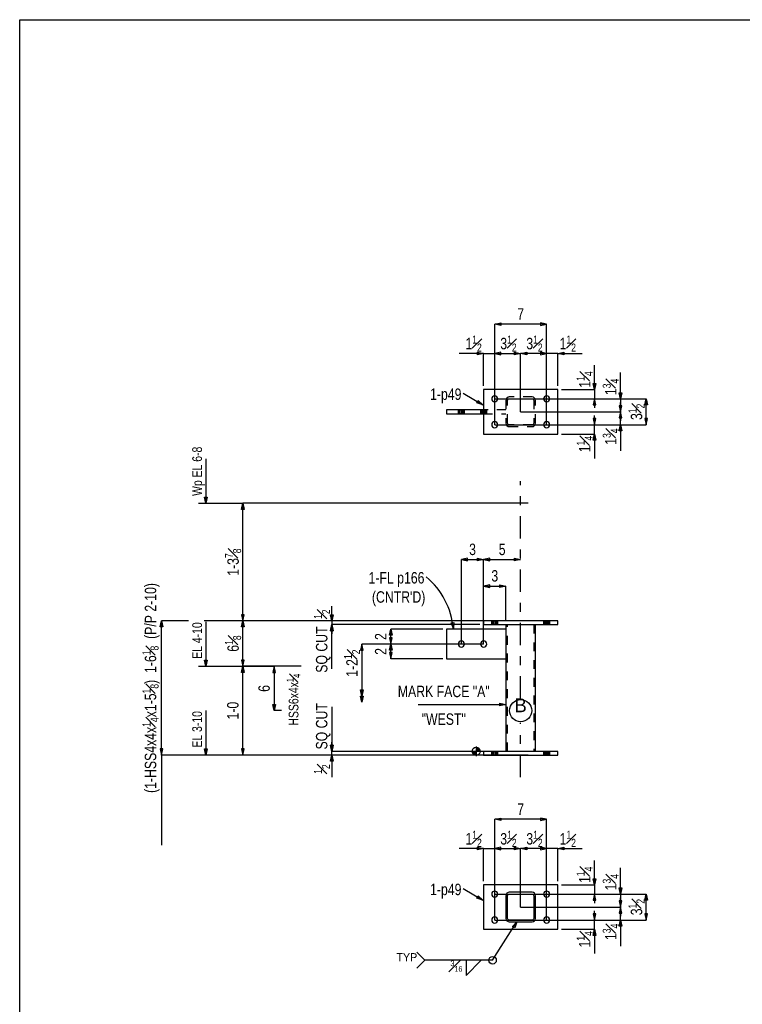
# Model space of a CAD drawing. Header units: inches. Extents: x -17.2 to 17.5, y -11.2 to 11.2.
# Tile 2 of 5: x -17.2 to -9.1, y 0.2 to 11.2. Entities that reach past the tile are written whole.
import ezdxf
from ezdxf.enums import TextEntityAlignment as Align

# ---------------------------------------------------------------- set-up
doc = ezdxf.new("R2010")
doc.units = ezdxf.units.IN
doc.header["$LTSCALE"] = 2.5
doc.header["$MEASUREMENT"] = 0
doc.linetypes.add('SDS2_5', pattern=[0.04, 0.02, -0.02])
doc.linetypes.add('SDS2_6', pattern=[0.2, 0.1, -0.05, 0, -0.05])
doc.layers.add('Layer_0', color=7, linetype='Continuous')
doc.layers.add('Outline', color=7, linetype='Continuous')
doc.styles.add('MTextWidth', font='txt', dxfattribs={"width": 0.8, "height": 0.2})

msp = doc.modelspace()

# ---------------------------------------------------------------- linework, layer by layer
at = {"color": 1, "linetype": 'Continuous'}
for p, q in [((-11.905, 7.824), (-11.836, 7.838)), ((-11.322, 7.824), (-11.905, 7.824)), ((-11.836, 7.809), (-11.905, 7.824)), ((-11.905, 6.69), (-11.905, 7.824)), ((-11.836, 7.838), (-11.836, 7.809)), ((-11.322, 7.824), (-11.391, 7.838)), ((-11.391, 7.838), (-11.391, 7.809)), ((-11.391, 7.809), (-11.322, 7.824)), ((-11.322, 6.69), (-11.322, 7.824)), ((-12.03, 7.494), (-12.305, 7.494)), ((-12.099, 7.479), (-12.099, 7.509)), ((-12.099, 7.509), (-12.03, 7.494)), ((-12.03, 7.494), (-12.099, 7.479)), ((-12.03, 7.128), (-12.03, 7.494)), ((-12.03, 7.494), (-11.905, 7.494)), ((-11.836, 7.509), (-11.905, 7.494)), ((-11.836, 7.509), (-11.905, 7.494)), ((-11.905, 6.69), (-11.905, 7.494)), ((-11.905, 7.494), (-11.836, 7.479)), ((-11.905, 7.494), (-11.614, 7.494)), ((-11.905, 7.494), (-11.802, 7.494)), ((-11.905, 7.494), (-11.836, 7.479)), ((-11.905, 7.494), (-11.905, 7.494)), ((-11.836, 7.479), (-11.836, 7.509)), ((-11.836, 7.479), (-11.836, 7.509)), ((-11.683, 7.479), (-11.683, 7.509)), ((-11.683, 7.509), (-11.614, 7.494)), ((-11.614, 7.494), (-11.683, 7.479)), ((-11.614, 7.494), (-11.545, 7.509)), ((-11.322, 7.494), (-11.614, 7.494)), ((-11.545, 7.479), (-11.614, 7.494)), ((-11.614, 6.836), (-11.614, 7.494)), ((-11.614, 6.836), (-11.614, 7.494)), ((-11.545, 7.509), (-11.545, 7.479)), ((-11.322, 7.494), (-11.425, 7.494)), ((-11.322, 7.494), (-11.391, 7.509)), ((-11.391, 7.509), (-11.391, 7.479)), ((-11.322, 7.494), (-11.391, 7.509)), ((-11.391, 7.509), (-11.391, 7.479)), ((-11.391, 7.479), (-11.322, 7.494)), ((-11.391, 7.479), (-11.322, 7.494)), ((-11.322, 6.69), (-11.322, 7.494)), ((-11.197, 7.494), (-11.322, 7.494)), ((-11.322, 7.494), (-11.322, 7.494)), ((-11.197, 7.494), (-11.128, 7.509)), ((-11.197, 7.128), (-11.197, 7.494)), ((-11.197, 7.494), (-10.923, 7.494)), ((-11.128, 7.479), (-11.197, 7.494)), ((-11.128, 7.509), (-11.128, 7.479)), ((-10.783, 7.086), (-10.783, 7.36)), ((-10.49, 6.982), (-10.49, 7.277)), ((-10.783, 7.086), (-10.798, 7.155)), ((-10.798, 7.155), (-10.768, 7.155)), ((-10.768, 7.155), (-10.783, 7.086)), ((-12.259, 7.046), (-12.04, 6.914)), ((-11.155, 7.086), (-10.783, 7.086)), ((-10.783, 7.086), (-10.783, 6.982)), ((-10.49, 6.982), (-10.505, 7.051)), ((-10.505, 7.051), (-10.475, 7.051)), ((-10.475, 7.051), (-10.49, 6.982)), ((-12.106, 6.937), (-12.091, 6.962)), ((-12.04, 6.914), (-12.106, 6.937)), ((-12.091, 6.962), (-12.04, 6.914)), ((-12.04, 6.914), (-12.04, 6.914)), ((-11.905, 6.982), (-10.49, 6.982)), ((-11.905, 6.982), (-10.2, 6.982)), ((-11.322, 6.982), (-10.783, 6.982)), ((-10.783, 6.982), (-10.798, 6.913)), ((-10.798, 6.913), (-10.768, 6.913)), ((-10.783, 6.982), (-10.783, 6.879)), ((-10.768, 6.913), (-10.783, 6.982)), ((-10.475, 6.905), (-10.505, 6.905)), ((-10.505, 6.905), (-10.49, 6.836)), ((-10.49, 6.982), (-10.49, 6.836)), ((-10.49, 6.836), (-10.49, 6.939)), ((-10.49, 6.836), (-10.475, 6.905)), ((-10.215, 6.913), (-10.2, 6.982)), ((-10.185, 6.913), (-10.215, 6.913)), ((-10.2, 6.69), (-10.2, 6.982)), ((-10.2, 6.982), (-10.185, 6.913)), ((-11.614, 6.836), (-10.49, 6.836)), ((-11.614, 6.836), (-10.49, 6.836)), ((-10.783, 6.69), (-10.783, 6.794)), ((-10.49, 6.836), (-10.505, 6.767)), ((-10.505, 6.767), (-10.475, 6.767)), ((-10.49, 6.836), (-10.49, 6.733)), ((-10.475, 6.767), (-10.49, 6.836)), ((-10.49, 6.69), (-10.49, 6.836)), ((-11.905, 6.69), (-10.49, 6.69)), ((-11.905, 6.69), (-10.2, 6.69)), ((-11.322, 6.69), (-10.783, 6.69)), ((-10.768, 6.759), (-10.798, 6.759)), ((-10.798, 6.759), (-10.783, 6.69)), ((-10.783, 6.69), (-10.768, 6.759)), ((-10.783, 6.586), (-10.783, 6.69)), ((-10.505, 6.621), (-10.49, 6.69)), ((-10.49, 6.69), (-10.49, 6.395)), ((-10.49, 6.69), (-10.475, 6.621)), ((-10.185, 6.759), (-10.215, 6.759)), ((-10.215, 6.759), (-10.2, 6.69)), ((-10.2, 6.69), (-10.185, 6.759)), ((-11.155, 6.586), (-10.783, 6.586)), ((-10.798, 6.517), (-10.783, 6.586)), ((-10.783, 6.586), (-10.783, 6.312)), ((-10.783, 6.586), (-10.768, 6.517)), ((-10.475, 6.621), (-10.505, 6.621)), ((-10.768, 6.517), (-10.798, 6.517)), ((-15.24, 5.806), (-14.739, 5.806)), ((-12.211, 5.188), (-12.28, 5.173)), ((-12.28, 4.222), (-12.28, 5.173)), ((-12.28, 5.173), (-12.211, 5.159)), ((-12.28, 5.173), (-12.03, 5.173)), ((-12.211, 5.159), (-12.211, 5.188)), ((-12.099, 5.159), (-12.099, 5.188)), ((-12.099, 5.188), (-12.03, 5.173)), ((-12.03, 5.173), (-12.099, 5.159)), ((-11.961, 5.188), (-12.03, 5.173)), ((-12.03, 4.875), (-12.03, 5.173)), ((-12.03, 4.875), (-12.03, 5.173)), ((-12.03, 5.173), (-11.961, 5.159)), ((-12.03, 5.173), (-11.614, 5.173)), ((-11.961, 5.159), (-11.961, 5.188)), ((-11.683, 5.159), (-11.683, 5.188)), ((-11.683, 5.188), (-11.614, 5.173)), ((-11.614, 5.173), (-11.683, 5.159)), ((-11.614, 5.173), (-11.614, 5.173)), ((-11.961, 4.89), (-12.03, 4.875)), ((-11.961, 4.86), (-11.961, 4.89)), ((-11.849, 4.86), (-11.849, 4.89)), ((-11.849, 4.89), (-11.78, 4.875)), ((-12.03, 4.222), (-12.03, 4.875)), ((-12.03, 4.875), (-11.961, 4.86)), ((-12.03, 4.875), (-11.78, 4.875)), ((-11.78, 4.875), (-11.849, 4.86)), ((-11.78, 4.483), (-11.78, 4.875)), ((-13.089, 4.32), (-13.074, 4.389)), ((-13.074, 4.222), (-13.074, 4.389)), ((-13.074, 4.389), (-13.06, 4.32)), ((-12.489, 4.389), (-13.074, 4.389)), ((-13.401, 4.222), (-13.416, 4.153)), ((-13.074, 4.222), (-13.401, 4.222)), ((-13.386, 4.153), (-13.401, 4.222)), ((-13.401, 4.222), (-13.401, 3.636)), ((-13.06, 4.32), (-13.089, 4.32)), ((-13.06, 4.291), (-13.089, 4.291)), ((-13.089, 4.291), (-13.074, 4.222)), ((-13.089, 4.153), (-13.074, 4.222)), ((-13.074, 4.222), (-13.06, 4.291)), ((-13.074, 4.056), (-13.074, 4.222)), ((-13.074, 4.222), (-13.06, 4.153)), ((-12.03, 4.222), (-13.074, 4.222)), ((-12.03, 4.222), (-13.074, 4.222)), ((-13.416, 4.153), (-13.386, 4.153)), ((-13.06, 4.153), (-13.089, 4.153)), ((-13.06, 4.125), (-13.089, 4.125)), ((-13.089, 4.125), (-13.074, 4.056)), ((-13.074, 4.056), (-13.06, 4.125)), ((-12.489, 4.056), (-13.074, 4.056)), ((-13.401, 3.636), (-13.416, 3.705)), ((-13.416, 3.705), (-13.386, 3.705)), ((-13.386, 3.705), (-13.401, 3.636)), ((-13.401, 3.567), (-13.416, 3.636)), ((-13.416, 3.636), (-13.386, 3.636)), ((-13.401, 3.636), (-13.401, 3.567)), ((-13.386, 3.636), (-13.401, 3.567)), ((-12.03, 1.919), (-12.305, 1.919)), ((-12.099, 1.904), (-12.099, 1.934)), ((-12.099, 1.934), (-12.03, 1.919)), ((-12.03, 1.919), (-12.099, 1.904)), ((-12.03, 1.553), (-12.03, 1.919)), ((-12.03, 1.919), (-11.905, 1.919)), ((-11.836, 1.934), (-11.905, 1.919)), ((-11.905, 1.919), (-11.802, 1.919)), ((-11.905, 1.919), (-11.836, 1.904)), ((-11.905, 1.919), (-11.905, 1.919)), ((-11.836, 1.904), (-11.836, 1.934)), ((-11.322, 1.919), (-11.425, 1.919)), ((-11.322, 1.919), (-11.391, 1.934)), ((-11.391, 1.934), (-11.391, 1.904)), ((-11.391, 1.904), (-11.322, 1.919)), ((-11.197, 1.919), (-11.322, 1.919)), ((-11.322, 1.919), (-11.322, 1.919)), ((-11.197, 1.919), (-11.128, 1.934)), ((-11.197, 1.553), (-11.197, 1.919)), ((-11.197, 1.919), (-10.923, 1.919)), ((-11.128, 1.904), (-11.197, 1.919)), ((-11.128, 1.934), (-11.128, 1.904)), ((-10.783, 1.511), (-10.783, 1.785)), ((-10.783, 1.511), (-10.798, 1.58)), ((-10.798, 1.58), (-10.768, 1.58)), ((-10.768, 1.58), (-10.783, 1.511)), ((-11.155, 1.511), (-10.783, 1.511)), ((-10.783, 1.511), (-10.783, 1.407)), ((-11.322, 1.407), (-10.783, 1.407)), ((-10.783, 1.407), (-10.798, 1.338)), ((-10.798, 1.338), (-10.768, 1.338)), ((-10.783, 1.407), (-10.783, 1.304)), ((-10.768, 1.338), (-10.783, 1.407)), ((-11.322, 1.115), (-10.783, 1.115)), ((-10.768, 1.184), (-10.798, 1.184)), ((-10.798, 1.184), (-10.783, 1.115)), ((-10.783, 1.115), (-10.783, 1.219)), ((-10.783, 1.115), (-10.768, 1.184)), ((-10.783, 1.011), (-10.783, 1.115)), ((-11.155, 1.011), (-10.783, 1.011)), ((-10.798, 0.942), (-10.783, 1.011)), ((-10.783, 1.011), (-10.783, 0.737)), ((-10.783, 1.011), (-10.768, 0.942)), ((-10.768, 0.942), (-10.798, 0.942))]:
    msp.add_line(p, q, dxfattribs=at)
at = {"layer": 'Layer_0', "color": 2, "linetype": 'Continuous'}
for p, q in [((-17.25, 11.25), (17.25, 11.25)), ((-17.25, -11.25), (-17.25, 11.25)), ((-12.03, 7.086), (-12.03, 6.586)), ((-11.197, 7.086), (-12.03, 7.086)), ((-11.197, 6.586), (-11.197, 7.086)), ((-12.03, 6.857), (-12.447, 6.857)), ((-12.447, 6.857), (-12.447, 6.815)), ((-12.447, 6.815), (-12.03, 6.815)), ((-12.314, 6.857), (-12.314, 6.857)), ((-12.314, 6.815), (-12.314, 6.815)), ((-12.246, 6.857), (-12.246, 6.857)), ((-12.246, 6.815), (-12.246, 6.815)), ((-12.064, 6.857), (-12.064, 6.857)), ((-12.064, 6.815), (-12.064, 6.815)), ((-12.03, 6.586), (-11.197, 6.586)), ((-11.197, 4.483), (-12.03, 4.483)), ((-12.03, 4.483), (-12.03, 4.441)), ((-12.03, 4.441), (-11.197, 4.441)), ((-11.939, 4.483), (-11.939, 4.483)), ((-11.939, 4.441), (-11.939, 4.441)), ((-11.871, 4.483), (-11.871, 4.483)), ((-11.871, 4.441), (-11.871, 4.441)), ((-11.78, 4.441), (-11.78, 3.014)), ((-11.447, 3.014), (-11.447, 4.441)), ((-11.356, 4.483), (-11.356, 4.483)), ((-11.356, 4.441), (-11.356, 4.441)), ((-11.288, 4.483), (-11.288, 4.483)), ((-11.288, 4.441), (-11.288, 4.441)), ((-11.197, 4.441), (-11.197, 4.483)), ((-11.78, 4.389), (-12.447, 4.389)), ((-12.447, 4.389), (-12.447, 4.056)), ((-12.447, 4.056), (-11.78, 4.056)), ((-12.03, 3.014), (-12.03, 2.972)), ((-11.197, 3.014), (-12.03, 3.014)), ((-11.939, 3.014), (-11.939, 3.014)), ((-11.871, 3.014), (-11.871, 3.014)), ((-11.356, 3.014), (-11.356, 3.014)), ((-11.288, 3.014), (-11.288, 3.014)), ((-11.197, 2.972), (-11.197, 3.014)), ((-12.03, 2.972), (-11.197, 2.972)), ((-11.939, 2.972), (-11.939, 2.972)), ((-11.871, 2.972), (-11.871, 2.972)), ((-11.356, 2.972), (-11.356, 2.972)), ((-11.288, 2.972), (-11.288, 2.972)), ((-11.197, 1.511), (-12.03, 1.511)), ((-12.03, 1.511), (-12.03, 1.011)), ((-11.197, 1.011), (-11.197, 1.511)), ((-11.777, 1.404), (-11.78, 1.389)), ((-11.78, 1.389), (-11.78, 1.261)), ((-11.769, 1.416), (-11.777, 1.404)), ((-11.756, 1.425), (-11.769, 1.416)), ((-11.761, 1.389), (-11.759, 1.396)), ((-11.761, 1.261), (-11.761, 1.389)), ((-11.759, 1.396), (-11.755, 1.403)), ((-11.742, 1.428), (-11.756, 1.425)), ((-11.755, 1.403), (-11.749, 1.407)), ((-11.749, 1.407), (-11.742, 1.408)), ((-11.486, 1.428), (-11.742, 1.428)), ((-11.742, 1.408), (-11.486, 1.408)), ((-11.471, 1.425), (-11.486, 1.428)), ((-11.486, 1.408), (-11.478, 1.407)), ((-11.478, 1.407), (-11.472, 1.403)), ((-11.472, 1.403), (-11.468, 1.396)), ((-11.458, 1.416), (-11.471, 1.425)), ((-11.468, 1.396), (-11.466, 1.389)), ((-11.466, 1.389), (-11.466, 1.261)), ((-11.45, 1.404), (-11.458, 1.416)), ((-11.447, 1.389), (-11.45, 1.404)), ((-11.447, 1.261), (-11.447, 1.389)), ((-11.78, 1.261), (-11.78, 1.133)), ((-11.761, 1.133), (-11.761, 1.261)), ((-11.466, 1.261), (-11.466, 1.133)), ((-11.447, 1.133), (-11.447, 1.261)), ((-11.78, 1.133), (-11.777, 1.118)), ((-11.777, 1.118), (-11.769, 1.106)), ((-11.759, 1.126), (-11.761, 1.133)), ((-11.755, 1.12), (-11.759, 1.126)), ((-11.749, 1.115), (-11.755, 1.12)), ((-11.742, 1.114), (-11.749, 1.115)), ((-11.486, 1.114), (-11.742, 1.114)), ((-11.478, 1.115), (-11.486, 1.114)), ((-11.472, 1.12), (-11.478, 1.115)), ((-11.468, 1.126), (-11.472, 1.12)), ((-11.466, 1.133), (-11.468, 1.126)), ((-11.458, 1.106), (-11.45, 1.118)), ((-11.45, 1.118), (-11.447, 1.133)), ((-12.03, 1.011), (-11.197, 1.011)), ((-11.769, 1.106), (-11.756, 1.097)), ((-11.756, 1.097), (-11.742, 1.094)), ((-11.742, 1.094), (-11.486, 1.094)), ((-11.486, 1.094), (-11.471, 1.097)), ((-11.471, 1.097), (-11.458, 1.106))]:
    msp.add_line(p, q, dxfattribs=at)
at = {"layer": 'Layer_0', "color": 1, "linetype": 'SDS2_5'}
for p, q in [((-11.769, 6.991), (-11.777, 6.979)), ((-11.756, 7), (-11.769, 6.991)), ((-11.742, 7.003), (-11.756, 7)), ((-11.749, 6.982), (-11.742, 6.983)), ((-11.486, 7.003), (-11.742, 7.003)), ((-11.742, 6.983), (-11.486, 6.983)), ((-11.471, 7), (-11.486, 7.003)), ((-11.486, 6.983), (-11.478, 6.982)), ((-11.458, 6.991), (-11.471, 7)), ((-11.45, 6.979), (-11.458, 6.991)), ((-11.777, 6.979), (-11.78, 6.964)), ((-11.761, 6.964), (-11.78, 6.964)), ((-11.78, 6.964), (-11.78, 6.708)), ((-11.78, 6.964), (-11.761, 6.964)), ((-11.761, 6.964), (-11.759, 6.971)), ((-11.761, 6.708), (-11.761, 6.964)), ((-11.759, 6.971), (-11.755, 6.978)), ((-11.755, 6.978), (-11.749, 6.982)), ((-11.478, 6.982), (-11.472, 6.978)), ((-11.472, 6.978), (-11.468, 6.971)), ((-11.468, 6.971), (-11.466, 6.964)), ((-11.466, 6.964), (-11.466, 6.708)), ((-11.447, 6.964), (-11.45, 6.979)), ((-11.447, 6.708), (-11.447, 6.964)), ((-12.314, 6.857), (-12.312, 6.857)), ((-12.314, 6.857), (-12.314, 6.815)), ((-12.312, 6.815), (-12.314, 6.815)), ((-12.312, 6.815), (-12.312, 6.857)), ((-12.312, 6.857), (-12.312, 6.857)), ((-12.312, 6.857), (-12.304, 6.857)), ((-12.304, 6.815), (-12.312, 6.815)), ((-12.312, 6.815), (-12.312, 6.815)), ((-12.304, 6.815), (-12.304, 6.857)), ((-12.304, 6.857), (-12.304, 6.857)), ((-12.304, 6.857), (-12.293, 6.857)), ((-12.293, 6.815), (-12.304, 6.815)), ((-12.304, 6.815), (-12.304, 6.815)), ((-12.293, 6.815), (-12.293, 6.857)), ((-12.293, 6.857), (-12.293, 6.857)), ((-12.293, 6.857), (-12.28, 6.857)), ((-12.28, 6.815), (-12.293, 6.815)), ((-12.293, 6.815), (-12.293, 6.815)), ((-12.28, 6.857), (-12.28, 6.857)), ((-12.28, 6.857), (-12.28, 6.815)), ((-12.28, 6.857), (-12.267, 6.857)), ((-12.28, 6.815), (-12.28, 6.815)), ((-12.267, 6.815), (-12.28, 6.815)), ((-12.267, 6.857), (-12.256, 6.857)), ((-12.267, 6.857), (-12.267, 6.857)), ((-12.267, 6.857), (-12.267, 6.815)), ((-12.256, 6.815), (-12.267, 6.815)), ((-12.267, 6.815), (-12.267, 6.815)), ((-12.256, 6.857), (-12.249, 6.857)), ((-12.256, 6.857), (-12.256, 6.857)), ((-12.256, 6.857), (-12.256, 6.815)), ((-12.249, 6.815), (-12.256, 6.815)), ((-12.256, 6.815), (-12.256, 6.815)), ((-12.249, 6.857), (-12.246, 6.857)), ((-12.249, 6.857), (-12.249, 6.857)), ((-12.249, 6.857), (-12.249, 6.815)), ((-12.246, 6.815), (-12.249, 6.815)), ((-12.249, 6.815), (-12.249, 6.815)), ((-12.246, 6.815), (-12.246, 6.857)), ((-12.064, 6.857), (-12.062, 6.857)), ((-12.064, 6.857), (-12.064, 6.815)), ((-12.062, 6.815), (-12.064, 6.815)), ((-12.062, 6.815), (-12.062, 6.857)), ((-12.062, 6.857), (-12.062, 6.857)), ((-12.062, 6.857), (-12.054, 6.857)), ((-12.054, 6.815), (-12.062, 6.815)), ((-12.062, 6.815), (-12.062, 6.815)), ((-12.054, 6.815), (-12.054, 6.857)), ((-12.054, 6.857), (-12.054, 6.857)), ((-12.054, 6.857), (-12.043, 6.857)), ((-12.043, 6.815), (-12.054, 6.815)), ((-12.054, 6.815), (-12.054, 6.815)), ((-12.043, 6.815), (-12.043, 6.857)), ((-12.043, 6.857), (-12.043, 6.857)), ((-12.043, 6.857), (-12.03, 6.857)), ((-12.03, 6.815), (-12.043, 6.815)), ((-12.043, 6.815), (-12.043, 6.815)), ((-12.03, 6.857), (-12.017, 6.857)), ((-11.78, 6.857), (-12.03, 6.857)), ((-12.017, 6.815), (-12.03, 6.815)), ((-12.03, 6.815), (-11.78, 6.815)), ((-12.017, 6.857), (-12.006, 6.857)), ((-12.017, 6.857), (-12.017, 6.815)), ((-12.006, 6.815), (-12.017, 6.815)), ((-12.006, 6.857), (-11.999, 6.857)), ((-12.006, 6.857), (-12.006, 6.815)), ((-11.999, 6.815), (-12.006, 6.815)), ((-11.999, 6.857), (-11.996, 6.857)), ((-11.999, 6.857), (-11.999, 6.815)), ((-11.996, 6.815), (-11.999, 6.815)), ((-11.996, 6.815), (-11.996, 6.857)), ((-11.78, 6.708), (-11.777, 6.693)), ((-11.777, 6.693), (-11.769, 6.681)), ((-11.769, 6.681), (-11.756, 6.672)), ((-11.759, 6.701), (-11.761, 6.708)), ((-11.755, 6.695), (-11.759, 6.701)), ((-11.756, 6.672), (-11.742, 6.669)), ((-11.749, 6.69), (-11.755, 6.695)), ((-11.742, 6.689), (-11.749, 6.69)), ((-11.486, 6.689), (-11.742, 6.689)), ((-11.742, 6.669), (-11.486, 6.669)), ((-11.478, 6.69), (-11.486, 6.689)), ((-11.486, 6.669), (-11.471, 6.672)), ((-11.472, 6.695), (-11.478, 6.69)), ((-11.468, 6.701), (-11.472, 6.695)), ((-11.471, 6.672), (-11.458, 6.681)), ((-11.466, 6.708), (-11.468, 6.701)), ((-11.458, 6.681), (-11.45, 6.693)), ((-11.45, 6.693), (-11.447, 6.708)), ((-11.939, 4.483), (-11.937, 4.483)), ((-11.939, 4.483), (-11.939, 4.441)), ((-11.937, 4.441), (-11.939, 4.441)), ((-11.937, 4.441), (-11.937, 4.483)), ((-11.937, 4.483), (-11.937, 4.483)), ((-11.937, 4.483), (-11.929, 4.483)), ((-11.929, 4.441), (-11.937, 4.441)), ((-11.937, 4.441), (-11.937, 4.441)), ((-11.929, 4.441), (-11.929, 4.483)), ((-11.929, 4.483), (-11.929, 4.483)), ((-11.929, 4.483), (-11.918, 4.483)), ((-11.918, 4.441), (-11.929, 4.441)), ((-11.929, 4.441), (-11.929, 4.441)), ((-11.918, 4.441), (-11.918, 4.483)), ((-11.918, 4.483), (-11.918, 4.483)), ((-11.918, 4.483), (-11.905, 4.483)), ((-11.905, 4.441), (-11.918, 4.441)), ((-11.918, 4.441), (-11.918, 4.441)), ((-11.905, 4.483), (-11.905, 4.483)), ((-11.905, 4.483), (-11.905, 4.441)), ((-11.905, 4.483), (-11.892, 4.483)), ((-11.905, 4.441), (-11.905, 4.441)), ((-11.892, 4.441), (-11.905, 4.441)), ((-11.892, 4.483), (-11.881, 4.483)), ((-11.892, 4.483), (-11.892, 4.483)), ((-11.892, 4.483), (-11.892, 4.441)), ((-11.881, 4.441), (-11.892, 4.441)), ((-11.892, 4.441), (-11.892, 4.441)), ((-11.881, 4.483), (-11.874, 4.483)), ((-11.881, 4.483), (-11.881, 4.483)), ((-11.881, 4.483), (-11.881, 4.441)), ((-11.874, 4.441), (-11.881, 4.441)), ((-11.881, 4.441), (-11.881, 4.441)), ((-11.874, 4.483), (-11.871, 4.483)), ((-11.874, 4.483), (-11.874, 4.483)), ((-11.874, 4.483), (-11.874, 4.441)), ((-11.871, 4.441), (-11.874, 4.441)), ((-11.874, 4.441), (-11.874, 4.441)), ((-11.871, 4.441), (-11.871, 4.483)), ((-11.761, 3.014), (-11.761, 4.441)), ((-11.466, 4.441), (-11.466, 3.014)), ((-11.356, 4.483), (-11.353, 4.483)), ((-11.356, 4.483), (-11.356, 4.441)), ((-11.353, 4.441), (-11.356, 4.441)), ((-11.353, 4.441), (-11.353, 4.483)), ((-11.353, 4.483), (-11.353, 4.483)), ((-11.353, 4.483), (-11.346, 4.483)), ((-11.346, 4.441), (-11.353, 4.441)), ((-11.353, 4.441), (-11.353, 4.441)), ((-11.346, 4.441), (-11.346, 4.483)), ((-11.346, 4.483), (-11.346, 4.483)), ((-11.346, 4.483), (-11.335, 4.483)), ((-11.335, 4.441), (-11.346, 4.441)), ((-11.346, 4.441), (-11.346, 4.441)), ((-11.335, 4.441), (-11.335, 4.483)), ((-11.335, 4.483), (-11.335, 4.483)), ((-11.335, 4.483), (-11.322, 4.483)), ((-11.322, 4.441), (-11.335, 4.441)), ((-11.335, 4.441), (-11.335, 4.441)), ((-11.322, 4.483), (-11.322, 4.483)), ((-11.322, 4.483), (-11.322, 4.441)), ((-11.322, 4.483), (-11.309, 4.483)), ((-11.322, 4.441), (-11.322, 4.441)), ((-11.309, 4.441), (-11.322, 4.441)), ((-11.309, 4.483), (-11.298, 4.483)), ((-11.309, 4.483), (-11.309, 4.483)), ((-11.309, 4.483), (-11.309, 4.441)), ((-11.298, 4.441), (-11.309, 4.441)), ((-11.309, 4.441), (-11.309, 4.441)), ((-11.298, 4.483), (-11.291, 4.483)), ((-11.298, 4.483), (-11.298, 4.483)), ((-11.298, 4.483), (-11.298, 4.441)), ((-11.291, 4.441), (-11.298, 4.441)), ((-11.298, 4.441), (-11.298, 4.441)), ((-11.291, 4.483), (-11.288, 4.483)), ((-11.291, 4.483), (-11.291, 4.483)), ((-11.291, 4.483), (-11.291, 4.441)), ((-11.288, 4.441), (-11.291, 4.441)), ((-11.291, 4.441), (-11.291, 4.441)), ((-11.288, 4.441), (-11.288, 4.483)), ((-11.939, 3.014), (-11.939, 2.972)), ((-11.939, 3.014), (-11.937, 3.014)), ((-11.937, 2.972), (-11.937, 3.014)), ((-11.937, 3.014), (-11.937, 3.014)), ((-11.937, 3.014), (-11.929, 3.014)), ((-11.929, 2.972), (-11.929, 3.014)), ((-11.929, 3.014), (-11.929, 3.014)), ((-11.929, 3.014), (-11.918, 3.014)), ((-11.918, 2.972), (-11.918, 3.014)), ((-11.918, 3.014), (-11.918, 3.014)), ((-11.918, 3.014), (-11.905, 3.014)), ((-11.905, 3.014), (-11.905, 3.014)), ((-11.905, 3.014), (-11.905, 2.972)), ((-11.905, 3.014), (-11.892, 3.014)), ((-11.892, 3.014), (-11.892, 3.014)), ((-11.892, 3.014), (-11.892, 2.972)), ((-11.892, 3.014), (-11.881, 3.014)), ((-11.881, 3.014), (-11.881, 3.014)), ((-11.881, 3.014), (-11.881, 2.972)), ((-11.881, 3.014), (-11.874, 3.014)), ((-11.874, 3.014), (-11.874, 3.014)), ((-11.874, 3.014), (-11.874, 2.972)), ((-11.874, 3.014), (-11.871, 3.014)), ((-11.871, 2.972), (-11.871, 3.014)), ((-11.356, 3.014), (-11.356, 2.972)), ((-11.356, 3.014), (-11.353, 3.014)), ((-11.353, 2.972), (-11.353, 3.014)), ((-11.353, 3.014), (-11.353, 3.014)), ((-11.353, 3.014), (-11.346, 3.014)), ((-11.346, 2.972), (-11.346, 3.014)), ((-11.346, 3.014), (-11.346, 3.014)), ((-11.346, 3.014), (-11.335, 3.014)), ((-11.335, 2.972), (-11.335, 3.014)), ((-11.335, 3.014), (-11.335, 3.014)), ((-11.335, 3.014), (-11.322, 3.014)), ((-11.322, 3.014), (-11.322, 3.014)), ((-11.322, 3.014), (-11.322, 2.972)), ((-11.322, 3.014), (-11.309, 3.014)), ((-11.309, 3.014), (-11.309, 3.014)), ((-11.309, 3.014), (-11.309, 2.972)), ((-11.309, 3.014), (-11.298, 3.014)), ((-11.298, 3.014), (-11.298, 3.014)), ((-11.298, 3.014), (-11.298, 2.972)), ((-11.298, 3.014), (-11.291, 3.014)), ((-11.291, 3.014), (-11.291, 3.014)), ((-11.291, 3.014), (-11.291, 2.972)), ((-11.291, 3.014), (-11.288, 3.014)), ((-11.288, 2.972), (-11.288, 3.014)), ((-11.937, 2.972), (-11.939, 2.972)), ((-11.937, 2.972), (-11.937, 2.972)), ((-11.929, 2.972), (-11.937, 2.972)), ((-11.929, 2.972), (-11.929, 2.972)), ((-11.918, 2.972), (-11.929, 2.972)), ((-11.918, 2.972), (-11.918, 2.972)), ((-11.905, 2.972), (-11.918, 2.972)), ((-11.905, 2.972), (-11.905, 2.972)), ((-11.892, 2.972), (-11.905, 2.972)), ((-11.892, 2.972), (-11.892, 2.972)), ((-11.881, 2.972), (-11.892, 2.972)), ((-11.881, 2.972), (-11.881, 2.972)), ((-11.874, 2.972), (-11.881, 2.972)), ((-11.874, 2.972), (-11.874, 2.972)), ((-11.871, 2.972), (-11.874, 2.972)), ((-11.353, 2.972), (-11.356, 2.972)), ((-11.353, 2.972), (-11.353, 2.972)), ((-11.346, 2.972), (-11.353, 2.972)), ((-11.346, 2.972), (-11.346, 2.972)), ((-11.335, 2.972), (-11.346, 2.972)), ((-11.335, 2.972), (-11.335, 2.972)), ((-11.322, 2.972), (-11.335, 2.972)), ((-11.322, 2.972), (-11.322, 2.972)), ((-11.309, 2.972), (-11.322, 2.972)), ((-11.309, 2.972), (-11.309, 2.972)), ((-11.298, 2.972), (-11.309, 2.972)), ((-11.298, 2.972), (-11.298, 2.972)), ((-11.291, 2.972), (-11.298, 2.972)), ((-11.291, 2.972), (-11.291, 2.972)), ((-11.288, 2.972), (-11.291, 2.972)), ((-11.78, 1.389), (-11.761, 1.389)), ((-11.761, 1.389), (-11.78, 1.389))]:
    msp.add_line(p, q, dxfattribs=at)
at = {"layer": 'Layer_0', "color": 3, "linetype": 'Continuous'}
for points in [[(-11.892, 6.951), (-11.881, 6.958), (-11.874, 6.969), (-11.871, 6.982), (-11.874, 6.995), (-11.881, 7.006), (-11.892, 7.013), (-11.905, 7.016), (-11.918, 7.013), (-11.929, 7.006), (-11.937, 6.995), (-11.939, 6.982), (-11.937, 6.969), (-11.929, 6.958), (-11.918, 6.951), (-11.905, 6.948), (-11.892, 6.951)], [(-11.309, 6.951), (-11.298, 6.958), (-11.291, 6.969), (-11.288, 6.982), (-11.291, 6.995), (-11.298, 7.006), (-11.309, 7.013), (-11.322, 7.016), (-11.335, 7.013), (-11.346, 7.006), (-11.353, 6.995), (-11.356, 6.982), (-11.353, 6.969), (-11.346, 6.958), (-11.335, 6.951), (-11.322, 6.948), (-11.309, 6.951)], [(-11.892, 6.659), (-11.881, 6.666), (-11.874, 6.677), (-11.871, 6.69), (-11.874, 6.703), (-11.881, 6.714), (-11.892, 6.722), (-11.905, 6.724), (-11.918, 6.722), (-11.929, 6.714), (-11.937, 6.703), (-11.939, 6.69), (-11.937, 6.677), (-11.929, 6.666), (-11.918, 6.659), (-11.905, 6.656), (-11.892, 6.659)], [(-11.309, 6.659), (-11.298, 6.666), (-11.291, 6.677), (-11.288, 6.69), (-11.291, 6.703), (-11.298, 6.714), (-11.309, 6.722), (-11.322, 6.724), (-11.335, 6.722), (-11.346, 6.714), (-11.353, 6.703), (-11.356, 6.69), (-11.353, 6.677), (-11.346, 6.666), (-11.335, 6.659), (-11.322, 6.656), (-11.309, 6.659)], [(-12.28, 4.256), (-12.293, 4.254), (-12.304, 4.246), (-12.312, 4.235), (-12.314, 4.222), (-12.312, 4.209), (-12.304, 4.198), (-12.293, 4.191), (-12.28, 4.188), (-12.267, 4.191), (-12.256, 4.198), (-12.249, 4.209), (-12.246, 4.222), (-12.249, 4.235), (-12.256, 4.246), (-12.267, 4.254), (-12.28, 4.256)], [(-12.03, 4.256), (-12.043, 4.254), (-12.054, 4.246), (-12.062, 4.235), (-12.064, 4.222), (-12.062, 4.209), (-12.054, 4.198), (-12.043, 4.191), (-12.03, 4.188), (-12.017, 4.191), (-12.006, 4.198), (-11.999, 4.209), (-11.996, 4.222), (-11.999, 4.235), (-12.006, 4.246), (-12.017, 4.254), (-12.03, 4.256)], [(-11.905, 1.441), (-11.918, 1.438), (-11.929, 1.431), (-11.937, 1.42), (-11.939, 1.407), (-11.937, 1.394), (-11.929, 1.383), (-11.918, 1.376), (-11.905, 1.373), (-11.892, 1.376), (-11.881, 1.383), (-11.874, 1.394), (-11.871, 1.407), (-11.874, 1.42), (-11.881, 1.431), (-11.892, 1.438), (-11.905, 1.441)], [(-11.322, 1.441), (-11.335, 1.438), (-11.346, 1.431), (-11.353, 1.42), (-11.356, 1.407), (-11.353, 1.394), (-11.346, 1.383), (-11.335, 1.376), (-11.322, 1.373), (-11.309, 1.376), (-11.298, 1.383), (-11.291, 1.394), (-11.288, 1.407), (-11.291, 1.42), (-11.298, 1.431), (-11.309, 1.438), (-11.322, 1.441)], [(-11.905, 1.149), (-11.918, 1.147), (-11.929, 1.139), (-11.937, 1.128), (-11.939, 1.115), (-11.937, 1.102), (-11.929, 1.091), (-11.918, 1.084), (-11.905, 1.081), (-11.892, 1.084), (-11.881, 1.091), (-11.874, 1.102), (-11.871, 1.115), (-11.874, 1.128), (-11.881, 1.139), (-11.892, 1.147), (-11.905, 1.149)], [(-11.322, 1.149), (-11.335, 1.147), (-11.346, 1.139), (-11.353, 1.128), (-11.356, 1.115), (-11.353, 1.102), (-11.346, 1.091), (-11.335, 1.084), (-11.322, 1.081), (-11.309, 1.084), (-11.298, 1.091), (-11.291, 1.102), (-11.288, 1.115), (-11.291, 1.128), (-11.298, 1.139), (-11.309, 1.147), (-11.322, 1.149)]]:
    msp.add_lwpolyline(points, close=True, dxfattribs=at)
at = {"layer": 'Outline', "color": 1, "linetype": 'Continuous'}
for p, q in [((-15.157, 6.306), (-15.157, 5.806)), ((-15.157, 5.806), (-15.172, 5.875)), ((-15.172, 5.875), (-15.142, 5.875)), ((-15.142, 5.875), (-15.157, 5.806)), ((-15.157, 5.806), (-15.157, 5.806)), ((-14.753, 5.737), (-14.739, 5.806)), ((-14.739, 4.483), (-14.739, 5.806)), ((-14.739, 5.806), (-14.724, 5.737)), ((-11.53, 5.806), (-14.739, 5.806)), ((-14.724, 5.737), (-14.753, 5.737)), ((-14.724, 4.552), (-14.753, 4.552)), ((-14.753, 4.552), (-14.739, 4.483)), ((-14.739, 4.483), (-14.724, 4.552)), ((-13.739, 4.483), (-13.753, 4.552)), ((-13.753, 4.552), (-13.724, 4.552)), ((-13.739, 4.483), (-13.739, 4.647)), ((-13.724, 4.552), (-13.739, 4.483)), ((-15.669, 4.414), (-15.655, 4.483)), ((-15.655, 2.972), (-15.655, 4.483)), ((-15.655, 4.483), (-15.64, 4.414)), ((-15.352, 4.483), (-15.655, 4.483)), ((-11.614, 4.483), (-15.173, 4.483)), ((-15.157, 4.472), (-15.157, 3.972)), ((-14.753, 4.414), (-14.739, 4.483)), ((-14.739, 3.972), (-14.739, 4.483)), ((-14.739, 4.483), (-14.724, 4.414)), ((-14.169, 4.483), (-14.739, 4.483)), ((-14.739, 4.483), (-14.739, 4.483)), ((-13.753, 4.372), (-13.739, 4.441)), ((-13.739, 4.441), (-13.753, 4.372)), ((-11.614, 4.483), (-13.739, 4.483)), ((-13.739, 4.483), (-13.739, 4.441)), ((-13.739, 3.941), (-13.739, 4.441)), ((-13.739, 4.441), (-13.739, 4.441)), ((-13.739, 4.441), (-13.724, 4.372)), ((-13.739, 4.441), (-13.739, 4.338)), ((-13.724, 4.372), (-13.739, 4.441)), ((-12.072, 4.441), (-13.739, 4.441)), ((-12.395, 4.462), (-12.365, 4.466)), ((-12.371, 4.396), (-12.395, 4.462)), ((-12.365, 4.466), (-12.371, 4.396)), ((-15.64, 4.414), (-15.669, 4.414)), ((-14.724, 4.414), (-14.753, 4.414)), ((-13.724, 4.372), (-13.753, 4.372)), ((-13.753, 4.372), (-13.724, 4.372)), ((-12.371, 4.396), (-12.371, 4.396)), ((-15.157, 3.972), (-15.172, 4.041)), ((-15.172, 4.041), (-15.142, 4.041)), ((-15.142, 4.041), (-15.157, 3.972)), ((-14.724, 4.041), (-14.753, 4.041)), ((-14.753, 4.041), (-14.739, 3.972)), ((-14.739, 3.972), (-14.724, 4.041)), ((-15.24, 3.972), (-14.739, 3.972)), ((-15.157, 3.972), (-15.157, 3.972)), ((-15.157, 3.972), (-14.386, 3.972)), ((-14.753, 3.903), (-14.739, 3.972)), ((-14.724, 3.903), (-14.753, 3.903)), ((-14.739, 2.972), (-14.739, 3.972)), ((-14.739, 3.972), (-14.724, 3.903)), ((-14.085, 3.972), (-14.739, 3.972)), ((-14.697, 3.972), (-14.739, 3.972)), ((-14.386, 3.972), (-14.401, 3.903)), ((-14.401, 3.903), (-14.371, 3.903)), ((-14.371, 3.903), (-14.386, 3.972)), ((-14.386, 3.972), (-14.386, 3.472)), ((-11.849, 3.528), (-11.849, 3.558)), ((-11.849, 3.558), (-11.78, 3.543)), ((-15.157, 3.472), (-15.157, 2.972)), ((-14.386, 3.472), (-14.401, 3.541)), ((-14.401, 3.541), (-14.371, 3.541)), ((-14.371, 3.541), (-14.386, 3.472)), ((-14.303, 3.472), (-14.386, 3.472)), ((-13.739, 3.514), (-13.739, 3.014)), ((-12.768, 3.543), (-11.78, 3.543)), ((-11.78, 3.543), (-11.849, 3.528)), ((-11.78, 3.543), (-11.78, 3.543)), ((-13.739, 3.014), (-13.739, 3.117)), ((-15.64, 3.041), (-15.669, 3.041)), ((-15.669, 3.041), (-15.655, 2.972)), ((-15.655, 2.972), (-15.64, 3.041)), ((-15.157, 2.972), (-15.172, 3.041)), ((-15.172, 3.041), (-15.142, 3.041)), ((-15.142, 3.041), (-15.157, 2.972)), ((-14.724, 3.041), (-14.753, 3.041)), ((-14.753, 3.041), (-14.739, 2.972)), ((-14.739, 2.972), (-14.724, 3.041)), ((-13.739, 3.014), (-13.753, 3.083)), ((-13.753, 3.083), (-13.724, 3.083)), ((-13.724, 3.083), (-13.753, 3.083)), ((-13.753, 3.083), (-13.739, 3.014)), ((-13.724, 3.083), (-13.739, 3.014)), ((-13.739, 3.014), (-13.724, 3.083)), ((-13.739, 3.014), (-13.739, 3.014)), ((-13.739, 2.972), (-13.739, 3.014)), ((-12.072, 3.014), (-13.739, 3.014)), ((-12.059, 3.014), (-12.169, 3.014)), ((-12.114, 3.069), (-12.114, 2.959)), ((-11.822, 3.014), (-12.114, 3.014)), ((-11.614, 2.972), (-15.655, 2.972)), ((-15.655, 2.972), (-15.655, 1.959)), ((-15.157, 2.972), (-15.157, 2.972)), ((-11.53, 2.972), (-14.739, 2.972)), ((-13.753, 2.903), (-13.739, 2.972)), ((-13.724, 2.903), (-13.753, 2.903)), ((-11.614, 2.972), (-13.739, 2.972)), ((-13.739, 2.972), (-13.739, 2.724)), ((-13.739, 2.972), (-13.724, 2.903)), ((-11.905, 2.249), (-11.836, 2.263)), ((-11.322, 2.249), (-11.905, 2.249)), ((-11.836, 2.234), (-11.905, 2.249)), ((-11.905, 1.115), (-11.905, 2.249)), ((-11.836, 2.263), (-11.836, 2.234)), ((-11.322, 2.249), (-11.391, 2.263)), ((-11.391, 2.263), (-11.391, 2.234)), ((-11.391, 2.234), (-11.322, 2.249)), ((-11.322, 1.115), (-11.322, 2.249)), ((-11.836, 1.934), (-11.905, 1.919)), ((-11.905, 1.115), (-11.905, 1.919)), ((-11.905, 1.919), (-11.836, 1.904)), ((-11.905, 1.919), (-11.614, 1.919)), ((-11.836, 1.904), (-11.836, 1.934)), ((-11.683, 1.904), (-11.683, 1.934)), ((-11.683, 1.934), (-11.614, 1.919)), ((-11.614, 1.919), (-11.683, 1.904)), ((-11.614, 1.919), (-11.545, 1.934)), ((-11.322, 1.919), (-11.614, 1.919)), ((-11.545, 1.904), (-11.614, 1.919)), ((-11.614, 1.261), (-11.614, 1.919)), ((-11.614, 1.261), (-11.614, 1.919)), ((-11.545, 1.934), (-11.545, 1.904)), ((-11.322, 1.919), (-11.391, 1.934)), ((-11.391, 1.934), (-11.391, 1.904)), ((-11.391, 1.904), (-11.322, 1.919)), ((-11.322, 1.115), (-11.322, 1.919)), ((-10.49, 1.407), (-10.49, 1.702)), ((-12.259, 1.471), (-12.04, 1.339)), ((-10.49, 1.407), (-10.505, 1.476)), ((-10.505, 1.476), (-10.475, 1.476)), ((-10.475, 1.476), (-10.49, 1.407)), ((-12.106, 1.362), (-12.091, 1.387)), ((-12.04, 1.339), (-12.106, 1.362)), ((-12.091, 1.387), (-12.04, 1.339)), ((-12.04, 1.339), (-12.04, 1.339)), ((-11.905, 1.407), (-10.2, 1.407)), ((-11.905, 1.407), (-10.49, 1.407)), ((-10.49, 1.407), (-10.49, 1.261)), ((-10.49, 1.261), (-10.49, 1.364)), ((-10.215, 1.338), (-10.2, 1.407)), ((-10.185, 1.338), (-10.215, 1.338)), ((-10.2, 1.115), (-10.2, 1.407)), ((-10.2, 1.407), (-10.185, 1.338)), ((-11.614, 1.261), (-10.49, 1.261)), ((-11.614, 1.261), (-10.49, 1.261)), ((-10.475, 1.33), (-10.505, 1.33)), ((-10.505, 1.33), (-10.49, 1.261)), ((-10.49, 1.261), (-10.505, 1.192)), ((-10.49, 1.261), (-10.475, 1.33)), ((-10.49, 1.261), (-10.49, 1.158)), ((-10.475, 1.192), (-10.49, 1.261)), ((-10.49, 1.115), (-10.49, 1.261)), ((-11.905, 1.115), (-10.2, 1.115)), ((-11.905, 1.115), (-10.49, 1.115)), ((-10.505, 1.192), (-10.475, 1.192)), ((-10.505, 1.046), (-10.49, 1.115)), ((-10.49, 1.115), (-10.49, 0.82)), ((-10.49, 1.115), (-10.475, 1.046)), ((-10.185, 1.184), (-10.215, 1.184)), ((-10.215, 1.184), (-10.2, 1.115)), ((-10.2, 1.115), (-10.185, 1.184)), ((-11.93, 0.662), (-11.657, 1.094)), ((-11.706, 1.044), (-11.657, 1.094)), ((-11.681, 1.028), (-11.706, 1.044)), ((-11.657, 1.094), (-11.681, 1.028)), ((-11.657, 1.094), (-11.657, 1.094)), ((-10.475, 1.046), (-10.505, 1.046)), ((-12.692, 0.662), (-12.782, 0.752)), ((-12.692, 0.662), (-12.782, 0.572)), ((-11.93, 0.662), (-12.692, 0.662)), ((-12.226, 0.662), (-12.226, 0.492)), ((-12.226, 0.492), (-12.057, 0.662))]:
    msp.add_line(p, q, dxfattribs=at)
at = {"layer": 'Outline', "color": 1, "linetype": 'SDS2_6'}
for p, q in [((-11.614, 3.61), (-11.614, 6.056)), ((-11.614, 2.722), (-11.614, 3.335))]:
    msp.add_line(p, q, dxfattribs=at)
at = {"layer": 'Outline', "color": 3, "linetype": 'Continuous'}
for p, q in [((-12.114, 3.006), (-12.159, 3.006)), ((-12.114, 2.997), (-12.156, 2.997)), ((-12.114, 3.056), (-12.095, 3.056)), ((-12.114, 3.047), (-12.082, 3.047)), ((-12.114, 3.039), (-12.075, 3.039)), ((-12.114, 3.031), (-12.071, 3.031)), ((-12.114, 3.022), (-12.069, 3.022)), ((-12.114, 2.989), (-12.152, 2.989)), ((-12.114, 2.981), (-12.145, 2.981)), ((-12.114, 2.972), (-12.133, 2.972))]:
    msp.add_line(p, q, dxfattribs=at)
msp.add_circle((-11.614, 3.472), 0.125, dxfattribs=at)
at = {"layer": 'Outline', "color": 1, "linetype": 'Continuous'}
for centre, radius in [((-12.114, 3.014), 0.0458), ((-11.93, 0.662), 0.0423)]:
    msp.add_circle(centre, radius, dxfattribs=at)
msp.add_arc((-13.227, 4.319), 0.859, 5.0813, 50.0813, dxfattribs=at)

# ---------------------------------------------------------------- texts
at = {"color": 2, "linetype": 'Continuous', "width": 0.8}
for s, p in [('7', (-11.614, 7.873)), ('3', (-12.155, 5.223)), ('5', (-11.822, 5.223)), ('3', (-11.905, 4.925))]:
    msp.add_text(s, height=0.129, dxfattribs=at).set_placement(p, align=Align.CENTER)
for s, p in [('1-p49', (-12.28, 6.97)), ("(CNTR'D)", (-12.686, 4.687))]:
    msp.add_text(s, height=0.129, dxfattribs=at).set_placement(p, align=Align.RIGHT)
for p in [(-13.124, 4.306), (-13.124, 4.139)]:
    msp.add_text('2', height=0.129, rotation=90, dxfattribs=at).set_placement(p, align=Align.CENTER)
at = {"color": 2, "linetype": 'Continuous', "char_height": 0.12902, "style": 'MTextWidth'}
for s, insert, attachment_point in [('\\A1;1{\\H0.70x;\\S1#2;}', (-12.051, 7.514), 9), ('\\A1;3{\\H0.70x;\\S1#2;}', (-11.751, 7.514), 8), ('\\A1;3{\\H0.70x;\\S1#2;}', (-11.458, 7.514), 8), ('\\A1;1{\\H0.70x;\\S1#2;}', (-11.176, 7.514), 7), ('\\A1;1{\\H0.70x;\\S1#2;}', (-12.051, 1.939), 9), ('\\A1;1{\\H0.70x;\\S1#2;}', (-11.176, 1.939), 7)]:
    msp.add_mtext(s, dxfattribs=dict(at, insert=insert, attachment_point=attachment_point))
at = {"color": 2, "linetype": 'Continuous', "char_height": 0.12902, "rotation": 90, "style": 'MTextWidth'}
for s, insert, attachment_point in [('\\A1;1{\\H0.70x;\\S1#4;}', (-10.803, 7.107), 7), ('\\A1;1{\\H0.70x;\\S3#4;}', (-10.51, 7.024), 7), ('\\A1;3{\\H0.70x;\\S1#2;}', (-10.22, 6.836), 8), ('\\A1;1{\\H0.70x;\\S1#4;}', (-10.803, 6.565), 9), ('\\A1;1{\\H0.70x;\\S3#4;}', (-10.51, 6.649), 9), ('\\A1;1-2{\\H0.70x;\\S1#2;}', (-13.421, 4.16), 9), ('\\A1;1{\\H0.70x;\\S1#4;}', (-10.803, 1.532), 7), ('\\A1;1{\\H0.70x;\\S1#4;}', (-10.803, 0.99), 9)]:
    msp.add_mtext(s, dxfattribs=dict(at, insert=insert, attachment_point=attachment_point))
at = {"layer": 'Outline', "color": 1, "linetype": 'Continuous', "width": 0.8}
for s, p in [('Wp EL 6-8', (-15.199, 5.889)), ('EL 4-10', (-15.199, 4.056)), ('EL 3-10', (-15.199, 3.056))]:
    msp.add_text(s, height=0.1097, rotation=90, dxfattribs=at).set_placement(p)
at = {"layer": 'Outline', "color": 2, "linetype": 'Continuous', "width": 0.8}
for s, p in [('1-FL p166', (-12.696, 4.903)), ('1-p49', (-12.28, 1.395))]:
    msp.add_text(s, height=0.129, dxfattribs=at).set_placement(p, align=Align.RIGHT)
msp.add_text('SQ CUT', height=0.129, rotation=90, dxfattribs=at).set_placement((-13.788, 4.42), align=Align.RIGHT)
for s, p in [('6', (-14.436, 3.722)), ('1-0', (-14.788, 3.472))]:
    msp.add_text(s, height=0.129, rotation=90, dxfattribs=at).set_placement(p, align=Align.CENTER)
for s, height, p in [('MARK FACE "A"', 0.12902, (-12.479, 3.624)), ('"WEST"', 0.129, (-12.479, 3.312)), ('7', 0.129, (-11.614, 2.298))]:
    msp.add_text(s, height=height, dxfattribs=at).set_placement(p, align=Align.CENTER)
at = {"layer": 'Outline', "color": 3, "linetype": 'Continuous'}
msp.add_text('B', height=0.155, dxfattribs=at).set_placement((-11.614, 3.532), align=Align.MIDDLE_CENTER)
at = {"layer": 'Outline', "color": 2, "linetype": 'Continuous', "width": 0.8}
msp.add_text('SQ CUT', height=0.129, rotation=90, dxfattribs=at).set_placement((-13.788, 3.035))
at = {"layer": 'Outline', "color": 1, "linetype": 'Continuous'}
msp.add_text('TYP', height=0.0903, dxfattribs=at).set_placement((-12.777, 0.697), align=Align.MIDDLE_RIGHT)
at = {"layer": 'Outline', "color": 2, "linetype": 'Continuous', "rotation": 90, "style": 'MTextWidth'}
for s, insert, char_height, attachment_point in [('\\A1;1-3{\\H0.70x;\\S7#8;}', (-14.759, 5.144), 0.12902, 8), ('\\A1;(1-HSS4x4x{\\H0.70x;\\S1#4;}x1-5{\\H0.70x;\\S1#8;})  1-6{\\H0.70x;\\S1#8;}  (P/P 2-10)', (-15.675, 3.727), 0.12902, 8), ('\\A1;{\\H0.70x;\\S1#2;}', (-13.759, 4.504), 0.12902, 7), ('\\A1;6{\\H0.70x;\\S1#8;}', (-14.759, 4.227), 0.12902, 8), ('\\A1;HSS6x4x{\\H0.70x;\\S1#4;}', (-14.092, 3.596), 0.10967, 8), ('\\A1;{\\H0.70x;\\S1#2;}', (-13.759, 2.868), 0.12902, 9), ('\\A1;1{\\H0.70x;\\S3#4;}', (-10.51, 1.449), 0.12902, 7), ('\\A1;3{\\H0.70x;\\S1#2;}', (-10.22, 1.261), 0.12902, 8), ('\\A1;1{\\H0.70x;\\S3#4;}', (-10.51, 1.074), 0.12902, 9)]:
    msp.add_mtext(s, dxfattribs=dict(at, insert=insert, char_height=char_height, attachment_point=attachment_point))
at = {"layer": 'Outline', "color": 2, "linetype": 'Continuous', "char_height": 0.12902, "attachment_point": 8, "style": 'MTextWidth'}
for insert in [(-11.751, 1.939), (-11.458, 1.939)]:
    msp.add_mtext('\\A1;3{\\H0.70x;\\S1#2;}', dxfattribs=dict(at, insert=insert))
at = {"layer": 'Outline', "color": 1, "linetype": 'Continuous', "insert": (-12.269, 0.659), "char_height": 0.09032, "attachment_point": 3, "style": 'MTextWidth'}
msp.add_mtext('\\A1;{\\H0.70x;\\S3#16;}', dxfattribs=at)

doc.saveas('drawing.dxf')
